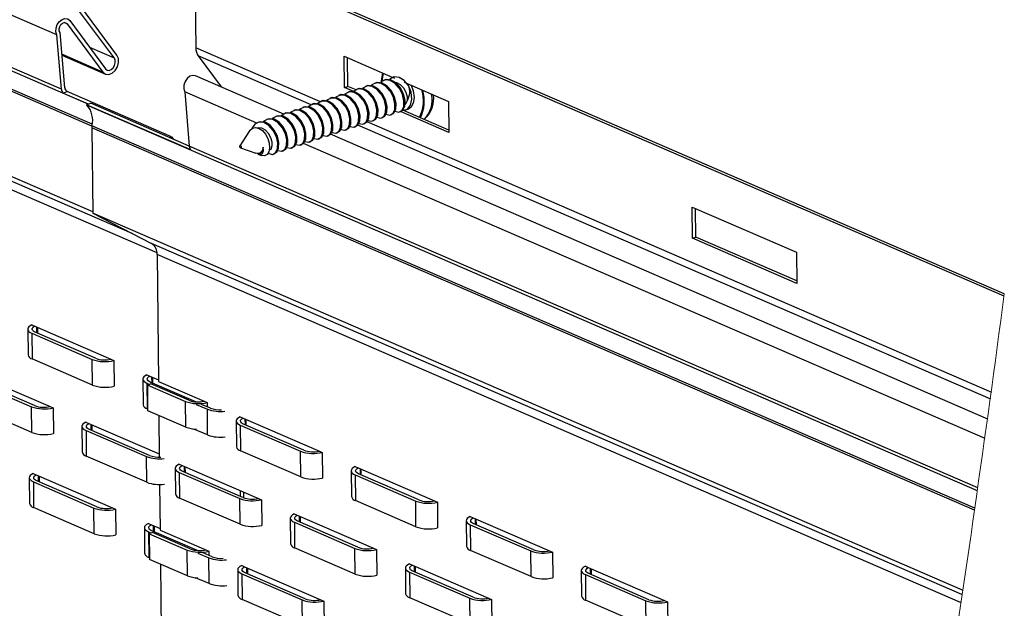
# Paper-space layout 'Sheet3' of a CAD drawing. Header units: inches. Extents: x 0.5 to 19.2, y -4 to 10.7.
# Tile 23 of 27: x 10 to 12.3, y 7.4 to 8.8. Entities that reach past the tile are written whole.
import ezdxf

# ---------------------------------------------------------------- set-up
doc = ezdxf.new("R2010")
doc.units = ezdxf.units.IN
doc.header["$MEASUREMENT"] = 0
doc.layers.add('FORMAT', color=7, linetype='Continuous')
doc.dimstyles.new('SLDDIMSTYLE6', dxfattribs={"dimtxt": 0.18, "dimasz": 0.13, "dimexe": 0, "dimexo": 0.0625, "dimgap": 0, "dimtad": 0, "dimtih": 1, "dimtoh": 1, "dimdec": 0, "dimrnd": 1e-09, "dimzin": 0, "dimdsep": 46, "dimlunit": 5, "dimtxsty": 'Standard', "dimsah": 1, "dimcen": 0.09, "dimadec": 0, "dimazin": 0, "dimtfac": 0.13, "dimtdec": 0, "dimtofl": 0, "dimtmove": 0, "dimatfit": 3, "dimfxl": 1, "dimfrac": 2, "dimtolj": 1, "dimtzin": 0, "dimarcsym": 0})

psp = doc.layouts.new('Sheet3')

# ---------------------------------------------------------------- linework, layer by layer
at = {"color": 8, "linetype": 'Continuous', "lineweight": 25}
for p, q in [((10.1944851, 8.6258566), (8.7012722, 9.272909)), ((10.2032568, 8.5744309), (8.6942282, 9.2283367)), ((10.2039638, 8.5788611), (8.6949106, 9.2327777)), ((10.2973881, 8.3230245), (8.6676075, 9.0292557)), ((10.3558064, 8.2777914), (8.6654361, 9.0102778)), ((10.1454504, 8.814046), (10.1387208, 8.8169621)), ((10.2557423, 8.7332805), (10.1984735, 8.7580968)), ((10.7382078, 8.6314753), (10.4464486, 8.757903)), ((10.2291274, 8.7009532), (10.1329719, 8.7426203)), ((10.7164832, 8.6241026), (10.4522176, 8.7386166)), ((12.3059733, 7.9353306), (10.8255457, 8.5768428)), ((12.3081637, 7.951168), (10.8468557, 8.584395)), ((10.0738244, 8.1042572), (10.0739666, 8.0906139)), ((10.34301, 7.9876113), (10.3431522, 7.9739681)), ((10.5612926, 7.8893233), (10.5614349, 7.8756801)), ((10.2006092, 7.8768737), (10.2007514, 7.8632304)), ((10.4188919, 7.7785858), (10.4190341, 7.7649425)), ((10.8304782, 7.7726774), (10.8306204, 7.7590342)), ((10.0774505, 7.7564114), (10.0775927, 7.7427682)), ((10.6880774, 7.6619398), (10.6882197, 7.6482966)), ((11.0996638, 7.6560316), (11.099806, 7.6423883)), ((10.3466361, 7.6397656), (10.3467783, 7.6261223)), ((10.5649187, 7.5414776), (10.5650609, 7.5278344)), ((10.957263, 7.5452939), (10.9574052, 7.5316507)), ((11.3688493, 7.5393856), (11.3689916, 7.5257424))]:
    psp.add_line(p, q, dxfattribs=at)
at = {"color": 7, "linetype": 'Continuous', "lineweight": 25}
for p, q in [((10.1320406, 8.6607957), (8.7024777, 9.2802666)), ((10.1213211, 8.7878875), (9.4175638, 9.0928458)), ((10.2050642, 8.3742226), (8.6688519, 9.039908)), ((12.3370536, 8.176634), (10.4439565, 8.9969677)), ((10.4439565, 8.9969677), (10.4464486, 8.757903)), ((12.3376997, 8.1821811), (10.4515451, 8.9995065)), ((10.2557423, 8.7332805), (10.1531793, 8.8718983)), ((10.2618656, 8.7407182), (10.1593027, 8.8793359)), ((10.1454504, 8.814046), (10.2291274, 8.7009532)), ((10.1515737, 8.8214836), (10.2352508, 8.7083909)), ((10.1320406, 8.6607957), (10.1213211, 8.7878875)), ((10.1395919, 8.6641327), (10.128689, 8.7933982)), ((10.1331608, 8.7403798), (10.2348676, 8.6963073)), ((10.4522176, 8.7386166), (10.5057896, 8.6662119)), ((10.7935253, 8.7378), (10.9072159, 8.6885345)), ((10.7942847, 8.6649527), (10.7935253, 8.7378)), ((10.8018734, 8.6674916), (10.8011751, 8.7344851)), ((10.6525668, 8.6026092), (10.4455059, 8.6923347)), ((10.9096249, 8.6895862), (10.9076407, 8.6889224)), ((10.9077064, 8.688322), (10.9114226, 8.6867116)), ((10.7942847, 8.6649527), (10.8018734, 8.6674916)), ((10.8156947, 8.6556751), (10.7942847, 8.6649527)), ((10.8212977, 8.6590745), (10.8018734, 8.6674916)), ((10.825957, 8.6615946), (10.823322, 8.660713)), ((10.8470367, 8.6686469), (10.8444017, 8.6677654)), ((10.8681164, 8.6756992), (10.8654814, 8.6748178)), ((10.889196, 8.6827516), (10.8865611, 8.68187)), ((10.9336563, 8.6770772), (11.0377151, 8.6319855)), ((10.1354885, 8.6519361), (10.1456054, 8.6553207)), ((10.1951551, 8.6260809), (10.1354885, 8.6519361)), ((10.3897952, 8.5495062), (10.1456054, 8.6553207)), ((10.5892577, 8.5814173), (10.4203594, 8.6546057)), ((10.4203594, 8.6546057), (10.4310789, 8.5275141)), ((10.762718, 8.6404375), (10.760083, 8.639556)), ((10.7837976, 8.6474898), (10.7811627, 8.6466082)), ((10.8048773, 8.6545422), (10.8022424, 8.6536606)), ((10.190337, 8.6244689), (10.2004539, 8.6278536)), ((10.4345268, 8.5186543), (10.190337, 8.6244689)), ((12.2749077, 7.7206496), (10.1912348, 8.6235654)), ((10.4310436, 8.5279324), (10.2004539, 8.6278536)), ((10.699479, 8.6192805), (10.696844, 8.6183988)), ((10.7205586, 8.6263328), (10.7179237, 8.6254512)), ((10.7416383, 8.6333851), (10.7390033, 8.6325036)), ((11.0377151, 8.6319855), (11.0384745, 8.5591381)), ((10.6362399, 8.5981233), (10.633605, 8.5972418)), ((10.6573196, 8.6051757), (10.6546846, 8.6042942)), ((10.6783993, 8.6122281), (10.6757643, 8.6113465)), ((10.8809579, 8.5935281), (10.8835928, 8.5944097)), ((10.9020375, 8.6005805), (10.9046725, 8.601462)), ((10.9231172, 8.6076329), (10.9257522, 8.6085144)), ((11.0384745, 8.5591381), (10.9250615, 8.6082834)), ((11.0384135, 8.5649918), (10.9304713, 8.6117664)), ((10.93796, 8.6125985), (10.9432299, 8.6143617)), ((12.2682092, 7.6759275), (10.2030146, 8.5708361)), ((10.2030146, 8.5708361), (10.205103, 8.3705062)), ((12.2688774, 7.6803746), (10.2034141, 8.5753996)), ((10.5940806, 8.5840187), (10.5914456, 8.5831371)), ((10.6151603, 8.5910711), (10.6125253, 8.5901895)), ((10.8177189, 8.5723711), (10.8203538, 8.5732526)), ((10.8387985, 8.5794234), (10.8414335, 8.580305)), ((10.8598782, 8.5864757), (10.8625132, 8.5873574)), ((10.3849771, 8.5478944), (10.3897952, 8.5495062)), ((10.5719794, 8.5631372), (10.5494573, 8.5282326)), ((10.7544798, 8.551214), (10.7571148, 8.5520956)), ((12.2994648, 7.8889605), (10.7617457, 8.5552987)), ((10.7755595, 8.5582664), (10.7781944, 8.5591478)), ((10.7966392, 8.5653187), (10.7992741, 8.5662002)), ((12.2760111, 7.7280515), (10.4310789, 8.5275141)), ((10.5508875, 8.5239578), (10.5867776, 8.5107726)), ((10.6701611, 8.5230046), (10.6727961, 8.523886)), ((10.6912408, 8.530057), (10.6938758, 8.5309384)), ((12.2929139, 7.8431737), (10.6984406, 8.5341052)), ((10.7123205, 8.5371092), (10.7149554, 8.5379908)), ((10.7334001, 8.5441616), (10.7360351, 8.5450432)), ((10.593653, 8.5082469), (10.6003914, 8.5057713)), ((10.5948201, 8.5104524), (10.5978572, 8.5114685)), ((10.6280018, 8.5088998), (10.6306367, 8.5097814)), ((10.6490815, 8.5159522), (10.6517164, 8.5168338)), ((11.6074913, 8.3850849), (11.851681, 8.2792704)), ((11.6082506, 8.3122376), (11.6074913, 8.3850849)), ((12.2398772, 7.4887796), (10.205103, 8.3705062)), ((10.205103, 8.3705062), (10.3429623, 8.2995763)), ((11.6158393, 8.3147765), (11.6151409, 8.38177)), ((12.2382865, 7.4782774), (10.3429623, 8.2995763)), ((11.6082506, 8.3122376), (11.6158393, 8.3147765)), ((11.8524404, 8.2064231), (11.6082506, 8.3122376)), ((11.8523794, 8.2122768), (11.6158393, 8.3147765)), ((12.2354582, 7.4595843), (10.3560135, 8.2740021)), ((10.3560135, 8.2740021), (10.3591102, 7.9769348)), ((11.851681, 8.2792704), (11.8524404, 8.2064231)), ((10.0625542, 8.1091408), (10.0694975, 8.1061321)), ((10.0531679, 8.0992936), (10.0537944, 8.0391945)), ((10.0626971, 8.0896702), (10.2041354, 8.0283808)), ((10.0626971, 8.0896702), (10.0633236, 8.0295711)), ((10.0694975, 8.1061321), (10.2478864, 8.028831)), ((10.2114034, 8.0310586), (10.0706065, 8.0920699)), ((10.0768579, 8.089361), (10.0767156, 8.1030043)), ((10.2047619, 7.9682817), (10.0633236, 8.0295711)), ((10.2047619, 7.9682817), (10.2041354, 8.0283808)), ((10.2478864, 8.028831), (10.2548296, 8.0258223)), ((10.2548296, 8.0258223), (10.2554561, 7.9657233)), ((9.9270967, 7.9953946), (10.1054856, 7.9180934)), ((9.9202963, 7.9789325), (10.0617346, 7.9176431)), ((10.0690026, 7.9203211), (9.9282057, 7.9813324)), ((10.3223535, 7.9826476), (10.3229799, 7.9225486)), ((10.3317398, 7.9924949), (10.338683, 7.9894862)), ((10.3318827, 7.9730241), (10.3386526, 7.9700905)), ((10.3318827, 7.9730241), (10.3325092, 7.9129252)), ((10.3414232, 7.9710175), (10.3338345, 7.9684787)), ((10.338683, 7.9894862), (10.3590715, 7.9806513)), ((10.4464159, 7.9292209), (10.3397921, 7.975424)), ((10.429686, 7.9327708), (10.3414232, 7.9710175)), ((10.3460435, 7.9727151), (10.3459012, 7.9863583)), ((10.3591102, 7.9769348), (10.466169, 7.9305432)), ((10.3338345, 7.9684787), (10.422418, 7.9300928)), ((10.334461, 7.9083796), (10.3338345, 7.9684787)), ((10.4230445, 7.8699939), (10.422418, 7.9300928)), ((10.466169, 7.9305432), (10.4731123, 7.9275344)), ((10.4731123, 7.9275344), (10.4732157, 7.9176076)), ((10.0623611, 7.8575442), (9.9209228, 7.9188335)), ((10.0623611, 7.8575442), (10.0617346, 7.9176431)), ((10.1054856, 7.9180934), (10.1124289, 7.9150847)), ((10.1124289, 7.9150847), (10.1130554, 7.8549858)), ((10.3344223, 7.9120961), (10.3325092, 7.9129252)), ((10.4230445, 7.8699939), (10.334461, 7.9083796)), ((10.4471407, 7.9230796), (10.473321, 7.9117349)), ((10.4805889, 7.9144127), (10.4599966, 7.9233359)), ((10.4739475, 7.8516358), (10.473321, 7.9117349)), ((10.189339, 7.8817573), (10.1962822, 7.8787486)), ((10.1962822, 7.8787486), (10.3608772, 7.8074249)), ((10.3599399, 7.8973388), (10.3609549, 7.7999709)), ((10.5406361, 7.8843597), (10.5412626, 7.8242607)), ((10.5500224, 7.8942071), (10.5569657, 7.8911983)), ((10.5569657, 7.8911983), (10.7353546, 7.8138972)), ((10.5643261, 7.8744273), (10.5641839, 7.8880705)), ((10.1799527, 7.8719101), (10.1805792, 7.811811)), ((10.1894819, 7.8622866), (10.3309202, 7.8009973)), ((10.1894819, 7.8622866), (10.1901084, 7.8021876)), ((10.3381882, 7.8036751), (10.1973913, 7.8646865)), ((10.2036427, 7.8619776), (10.2035004, 7.8756208)), ((10.4739475, 7.8516358), (10.4418531, 7.8655433)), ((10.5501653, 7.8747363), (10.6916036, 7.8134469)), ((10.5501653, 7.8747363), (10.5507918, 7.8146373)), ((10.6988715, 7.8161247), (10.5580747, 7.8771362)), ((10.6922301, 7.753348), (10.5507918, 7.8146373)), ((10.6922301, 7.753348), (10.6916036, 7.8134469)), ((10.7353546, 7.8138972), (10.7422978, 7.8108885)), ((10.7422978, 7.8108885), (10.7429243, 7.7507896)), ((10.3315467, 7.7408984), (10.1901084, 7.8021876)), ((10.3315467, 7.7408984), (10.3309202, 7.8009973)), ((10.3982353, 7.7736221), (10.3988618, 7.7135232)), ((10.4076216, 7.7834695), (10.4145649, 7.7804608)), ((10.4077645, 7.7639987), (10.5492028, 7.7027094)), ((10.4077645, 7.7639987), (10.408391, 7.7038998)), ((10.4145649, 7.7804608), (10.5929538, 7.7031597)), ((10.5564708, 7.7053872), (10.4156739, 7.7663986)), ((10.4219253, 7.7636897), (10.4217831, 7.7773329)), ((10.8098216, 7.7677138), (10.8104482, 7.7076148)), ((10.819208, 7.7775611), (10.8261512, 7.7745524)), ((10.8261512, 7.7745524), (11.0045402, 7.6972513)), ((10.8335117, 7.7577814), (10.8333694, 7.7714246)), ((10.056794, 7.7514478), (10.0574205, 7.6913488)), ((10.0661803, 7.7612952), (10.0731235, 7.7582865)), ((10.0663232, 7.7418244), (10.2077615, 7.6805352)), ((10.0663232, 7.7418244), (10.0669497, 7.6817255)), ((10.0731235, 7.7582865), (10.2515125, 7.6809854)), ((10.2150294, 7.683213), (10.0742326, 7.7442243)), ((10.080484, 7.7415154), (10.0803417, 7.7551586)), ((10.8193508, 7.7580904), (10.9607892, 7.696801)), ((10.8193508, 7.7580904), (10.8199774, 7.6979914)), ((10.9680571, 7.6994788), (10.8272603, 7.7604903)), ((10.3616225, 7.7359349), (10.3627363, 7.6290891)), ((10.550296, 7.7216445), (10.5504382, 7.7080013)), ((10.5579457, 7.7183297), (10.5580873, 7.7047424)), ((10.5498293, 7.6426104), (10.408391, 7.7038998)), ((10.5498293, 7.6426104), (10.5492028, 7.7027094)), ((10.5929538, 7.7031597), (10.5998971, 7.700151)), ((10.5998971, 7.700151), (10.6005236, 7.640052)), ((10.9614157, 7.6367021), (10.8199774, 7.6979914)), ((10.9614157, 7.6367021), (10.9607892, 7.696801)), ((11.0045402, 7.6972513), (11.0114834, 7.6942426)), ((11.0114834, 7.6942426), (11.0121099, 7.6341436)), ((10.208388, 7.6204361), (10.0669497, 7.6817255)), ((10.208388, 7.6204361), (10.2077615, 7.6805352)), ((10.2515125, 7.6809854), (10.2584557, 7.6779767)), ((10.2584557, 7.6779767), (10.2590822, 7.6178777)), ((10.6674209, 7.6569762), (10.6680474, 7.5968772)), ((10.6768072, 7.6668236), (10.6837505, 7.6638149)), ((10.6769501, 7.6473528), (10.8183884, 7.5860635)), ((10.6769501, 7.6473528), (10.6775766, 7.5872538)), ((10.6837505, 7.6638149), (10.8621394, 7.5865137)), ((10.8256564, 7.5887413), (10.6848595, 7.6497527)), ((10.6911109, 7.6470438), (10.6909686, 7.660687)), ((11.0790072, 7.6510678), (11.0796337, 7.5909689)), ((11.0883936, 7.6609152), (11.0953368, 7.6579065)), ((11.0953368, 7.6579065), (11.2737257, 7.5806054)), ((11.1026972, 7.6411354), (11.102555, 7.6547787)), ((10.3259795, 7.6348019), (10.326606, 7.574703)), ((10.3353659, 7.6446492), (10.3423091, 7.6416406)), ((10.3355087, 7.6251785), (10.3422787, 7.6222449)), ((10.3355087, 7.6251785), (10.3361352, 7.5650795)), ((10.3423091, 7.6416406), (10.3626975, 7.6328057)), ((10.450042, 7.5813752), (10.3434181, 7.6275784)), ((10.3496695, 7.6248695), (10.3495273, 7.6385127)), ((10.3627363, 7.6290891), (10.4697951, 7.5826975)), ((11.0885364, 7.6414445), (11.2299748, 7.5801552)), ((11.0885364, 7.6414445), (11.0891629, 7.5813455)), ((11.2372427, 7.582833), (11.0964458, 7.6438444)), ((10.3450493, 7.6231719), (10.3374606, 7.620633)), ((10.3374606, 7.620633), (10.4260441, 7.5822472)), ((10.3374606, 7.620633), (10.3380871, 7.560534)), ((10.4333121, 7.584925), (10.3450493, 7.6231719)), ((10.4266706, 7.5221482), (10.4260441, 7.5822472)), ((10.4697951, 7.5826975), (10.4767383, 7.5796888)), ((10.4767383, 7.5796888), (10.4768418, 7.569762)), ((10.8190149, 7.5259645), (10.6775766, 7.5872538)), ((10.8190149, 7.5259645), (10.8183884, 7.5860635)), ((10.8621394, 7.5865137), (10.8690826, 7.5835051)), ((10.8690826, 7.5835051), (10.8697091, 7.5234061)), ((11.2306013, 7.5200562), (11.0891629, 7.5813455)), ((11.2306013, 7.5200562), (11.2299748, 7.5801552)), ((11.2737257, 7.5806054), (11.280669, 7.5775967)), ((10.3380484, 7.5642505), (10.3361352, 7.5650795)), ((10.4266706, 7.5221482), (10.3380871, 7.560534)), ((10.4507668, 7.5752339), (10.4769471, 7.5638892)), ((10.484215, 7.566567), (10.4636227, 7.5754903)), ((10.4775736, 7.5037902), (10.4769471, 7.5638892)), ((11.280669, 7.5775967), (11.2812955, 7.5174978)), ((10.363566, 7.5494932), (10.3685836, 7.0681653)), ((10.5442622, 7.536514), (10.5448887, 7.4764151)), ((10.5536485, 7.5463614), (10.5605917, 7.5433527)), ((10.5605917, 7.5433527), (10.7389807, 7.4660516)), ((10.5679522, 7.5265816), (10.5678099, 7.5402248)), ((10.9366064, 7.5403303), (10.937233, 7.4802314)), ((10.9459928, 7.5501776), (10.952936, 7.547169)), ((10.952936, 7.547169), (11.131325, 7.4698679)), ((11.0948419, 7.4720954), (10.9540451, 7.5331068)), ((10.9602965, 7.5303979), (10.9601542, 7.5440411)), ((11.3481928, 7.534422), (11.3488193, 7.474323)), ((11.3575792, 7.5442693), (11.3645224, 7.5412606)), ((11.3645224, 7.5412606), (11.5429113, 7.4639595)), ((11.3718828, 7.5244895), (11.3717405, 7.5381328)), ((10.4775736, 7.5037902), (10.4454792, 7.5176976)), ((10.5537914, 7.5268906), (10.6952297, 7.4656013)), ((10.5537914, 7.5268906), (10.5544179, 7.4667916)), ((10.7024976, 7.4682791), (10.5617008, 7.5292905)), ((10.9461357, 7.5307069), (11.0875739, 7.4694176)), ((10.9461357, 7.5307069), (10.9467621, 7.4706079)), ((11.357722, 7.5247986), (11.4991603, 7.4635093)), ((11.357722, 7.5247986), (11.3583485, 7.4646996)), ((11.5064283, 7.4661871), (11.3656314, 7.5271985)), ((10.6958562, 7.4055023), (10.5544179, 7.4667916)), ((10.6958562, 7.4055023), (10.6952297, 7.4656013)), ((10.7389807, 7.4660516), (10.7459239, 7.4630429)), ((10.7459239, 7.4630429), (10.7465504, 7.4029438)), ((11.0882005, 7.4093186), (10.9467621, 7.4706079)), ((11.0882005, 7.4093186), (11.0875739, 7.4694176)), ((11.131325, 7.4698679), (11.1382682, 7.4668592)), ((11.1382682, 7.4668592), (11.1388947, 7.4067602)), ((11.4997868, 7.4034102), (11.3583485, 7.4646996)), ((11.4997868, 7.4034102), (11.4991603, 7.4635093)), ((11.5429113, 7.4639595), (11.5498546, 7.4609509)), ((11.5498546, 7.4609509), (11.5504811, 7.4008518))]:
    psp.add_line(p, q, dxfattribs=at)
at = {"color": 7, "linetype": 'Continuous', "lineweight": 25, "flags": 128}
for points in [[(10.1213211, 8.7878875), (10.1191382, 8.7950506), (10.1194826, 8.8034504), (10.1223058, 8.8118994), (10.1272084, 8.8192027), (10.1334973, 8.8243278), (10.1402832, 8.8265499), (10.1466067, 8.8255549), (10.1515737, 8.8214836)], [(10.128689, 8.7933982), (10.1268939, 8.7973394), (10.1266569, 8.8022751), (10.1280147, 8.8074452), (10.130758, 8.8120535), (10.1344645, 8.8153904), (10.1385634, 8.8169423), (10.1424235, 8.8164697), (10.1454504, 8.814046)], [(10.2291274, 8.7009532), (10.2349601, 8.6962677), (10.2423969, 8.6953223), (10.2503055, 8.6982612), (10.257482, 8.7046368), (10.2628339, 8.7134785), (10.2655462, 8.7234404), (10.2652062, 8.7330056), (10.2618656, 8.7407182)], [(10.2352508, 8.7083909), (10.2389016, 8.705458), (10.2435564, 8.7048664), (10.2485066, 8.7067058), (10.2529985, 8.7106964), (10.2563483, 8.7162307), (10.258046, 8.722466), (10.2578332, 8.7284532), (10.2557423, 8.7332805)], [(10.4455059, 8.6923347), (10.4393215, 8.6932682), (10.4325356, 8.6910461), (10.4262467, 8.6859211), (10.4213441, 8.6786177), (10.4185209, 8.6701688), (10.4181765, 8.661769), (10.4203594, 8.6546057)], [(10.8830203, 8.6990191), (10.8803129, 8.6801686), (10.880444, 8.6781986)], [(10.9437246, 8.6698015), (10.9434166, 8.6702654), (10.9336235, 8.6815702), (10.9219215, 8.6885304), (10.9102809, 8.6896007), (10.9006555, 8.6848197), (10.8992342, 8.6827497)], [(10.8486311, 8.5882486), (10.8489335, 8.5879839), (10.8578596, 8.5860054), (10.8650225, 8.5899626), (10.8694015, 8.5994673), (10.8699662, 8.6125834), (10.8666212, 8.62717), (10.8594059, 8.641592), (10.8590979, 8.6420561), (10.8493048, 8.6533607), (10.8376028, 8.660321), (10.8259622, 8.6613913), (10.8163368, 8.6566102), (10.8149155, 8.6545402)], [(10.8623023, 8.5878856), (10.8676574, 8.5908442), (10.8720365, 8.6003488), (10.8726011, 8.6134649), (10.8691598, 8.6283169), (10.8617328, 8.6429375), (10.8519398, 8.6542423), (10.8402377, 8.6612024), (10.8285971, 8.6622729), (10.8261679, 8.6610662)], [(10.8697108, 8.595301), (10.8700131, 8.5950363), (10.8789392, 8.5930578), (10.8861021, 8.5970149), (10.8904812, 8.6065197), (10.8910459, 8.6196357), (10.8877009, 8.6342222), (10.8804856, 8.6486444), (10.8801775, 8.6491083), (10.8703845, 8.6604131), (10.8586825, 8.6673732), (10.8470418, 8.6684437), (10.8374164, 8.6636626), (10.8359952, 8.6615926)], [(10.883382, 8.594938), (10.8887371, 8.5978966), (10.8931162, 8.6074012), (10.8936808, 8.6205173), (10.8902395, 8.6353693), (10.8828125, 8.6499899), (10.8730194, 8.6612947), (10.8613174, 8.6682548), (10.8496768, 8.6693253), (10.8472475, 8.6681186)], [(10.8907905, 8.6023534), (10.8910928, 8.6020887), (10.9000189, 8.60011), (10.9071818, 8.6040673), (10.9115609, 8.613572), (10.9121256, 8.6266881), (10.9087805, 8.6412746), (10.9015652, 8.6556968), (10.9012572, 8.6561607), (10.8914641, 8.6674655), (10.8797621, 8.6744256), (10.8681215, 8.6754961), (10.8584961, 8.670715), (10.8570749, 8.6686449)], [(10.9044617, 8.6019904), (10.9098168, 8.6049488), (10.9141958, 8.6144536), (10.9147605, 8.6275697), (10.9113192, 8.6424217), (10.9038922, 8.6570423), (10.8940991, 8.6683471), (10.8823971, 8.6753072), (10.8707565, 8.6763776), (10.8683272, 8.675171)], [(10.9118701, 8.6094056), (10.9121725, 8.6091411), (10.9210986, 8.6071624), (10.9282615, 8.6111197), (10.9326405, 8.6206243), (10.9332052, 8.6337404), (10.9298602, 8.648327), (10.9226449, 8.6627492), (10.9223369, 8.6632131), (10.9125438, 8.6745179), (10.9008418, 8.681478), (10.8892012, 8.6825485), (10.8795758, 8.6777674), (10.8781546, 8.6756973)], [(10.9255413, 8.6090426), (10.9308964, 8.6120012), (10.9352755, 8.6215059), (10.9358402, 8.634622), (10.9323989, 8.6494739), (10.9249718, 8.6640947), (10.9151788, 8.6753993), (10.9034768, 8.6823596), (10.8918361, 8.6834299), (10.8894069, 8.6822233)], [(10.941366, 8.6345321), (10.9412132, 8.6424199), (10.9384021, 8.6527988), (10.9327411, 8.6630038), (10.9254539, 8.6708794), (10.9167796, 8.6756695), (10.9144402, 8.6758387)], [(10.9313465, 8.611918), (10.93158, 8.611895), (10.9415969, 8.6143969), (10.9486904, 8.6234116), (10.9516149, 8.6373557), (10.9498567, 8.6537806), (10.9437246, 8.6698015)], [(10.9497618, 8.6700981), (10.9547363, 8.6570707), (10.9569199, 8.6416744), (10.9550389, 8.6280393), (10.9493798, 8.6182412), (10.9432299, 8.6143617)], [(10.7853921, 8.5670916), (10.7856944, 8.5668269), (10.7946205, 8.5648482), (10.8017834, 8.5688056), (10.8061625, 8.5783102), (10.8067272, 8.5914263), (10.8033822, 8.6060128), (10.7961668, 8.620435), (10.7958588, 8.6208989), (10.7860658, 8.6322037), (10.7743638, 8.6391638), (10.7627232, 8.6402343), (10.7530978, 8.6354532), (10.7516765, 8.6333832)], [(10.7990633, 8.5667285), (10.8044184, 8.569687), (10.8087974, 8.5791918), (10.8093621, 8.5923079), (10.8059208, 8.6071599), (10.7984938, 8.6217805), (10.7887007, 8.6330853), (10.7769987, 8.6400454), (10.7653581, 8.6411158), (10.7629288, 8.6399092)], [(10.8064718, 8.5741439), (10.8067741, 8.5738793), (10.8157002, 8.5719006), (10.8228631, 8.5758579), (10.8272422, 8.5853626), (10.8278068, 8.5984787), (10.8244619, 8.6130652), (10.8172465, 8.6274874), (10.8169385, 8.6279513), (10.8071455, 8.6392561), (10.7954434, 8.6462162), (10.7838028, 8.6472867), (10.7741774, 8.6425056), (10.7727562, 8.6404356)], [(10.8201429, 8.5737809), (10.8254981, 8.5767394), (10.8298771, 8.5862442), (10.8304418, 8.5993603), (10.8270005, 8.6142121), (10.8195735, 8.6288329), (10.8097804, 8.6401375), (10.7980784, 8.6470978), (10.7864378, 8.6481682), (10.7840085, 8.6469616)], [(10.8275515, 8.5811963), (10.8278538, 8.5809317), (10.8367799, 8.578953), (10.8439428, 8.5829102), (10.8483219, 8.5924149), (10.8488865, 8.605531), (10.8455415, 8.6201176), (10.8383262, 8.6345396), (10.8380182, 8.6350037), (10.8282251, 8.6463085), (10.8165231, 8.6532686), (10.8048825, 8.654339), (10.7952571, 8.649558), (10.7938359, 8.6474879)], [(10.8412226, 8.5808333), (10.8465777, 8.5837918), (10.8509568, 8.5932966), (10.8515215, 8.6064125), (10.8480802, 8.6212645), (10.8406532, 8.6358851), (10.8308601, 8.6471899), (10.8191581, 8.65415), (10.8075175, 8.6552206), (10.8050882, 8.6540139)], [(10.7221531, 8.5459345), (10.7224554, 8.5456697), (10.7313815, 8.5436912), (10.7385444, 8.5476484), (10.7429235, 8.5571532), (10.7434882, 8.5702693), (10.7401431, 8.5848558), (10.7329278, 8.5992778), (10.7326198, 8.5997419), (10.7228267, 8.6110467), (10.7111247, 8.6180068), (10.6994841, 8.6190772), (10.6898588, 8.6142962), (10.6884375, 8.6122262)], [(10.7358243, 8.5455715), (10.7411794, 8.54853), (10.7455584, 8.5580346), (10.7461231, 8.5711507), (10.7426818, 8.5860028), (10.7352548, 8.6006233), (10.7254617, 8.6119281), (10.7137597, 8.6188883), (10.7021191, 8.6199588), (10.6996898, 8.6187522)], [(10.7432327, 8.5529869), (10.7435351, 8.5527221), (10.7524612, 8.5507436), (10.7596241, 8.5547008), (10.7640031, 8.5642056), (10.7645678, 8.5773217), (10.7612228, 8.5919082), (10.7540075, 8.6063302), (10.7536995, 8.6067943), (10.7439064, 8.6180989), (10.7322044, 8.6250592), (10.7205638, 8.6261296), (10.7109384, 8.6213484), (10.7095172, 8.6192784)], [(10.7569039, 8.5526239), (10.762259, 8.5555824), (10.7666381, 8.565087), (10.7672028, 8.5782031), (10.7637615, 8.5930551), (10.7563345, 8.6076757), (10.7465414, 8.6189805), (10.7348394, 8.6259407), (10.7231987, 8.6270112), (10.7207695, 8.6258044)], [(10.7643124, 8.5600392), (10.7646147, 8.5597745), (10.7735408, 8.5577959), (10.7807038, 8.5617532), (10.7850828, 8.5712579), (10.7856475, 8.5843739), (10.7823025, 8.5989605), (10.7750872, 8.6133826), (10.7747792, 8.6138465), (10.7649861, 8.6251513), (10.7532841, 8.6321114), (10.7416435, 8.6331819), (10.7320181, 8.6284008), (10.7305969, 8.6263308)], [(10.7779836, 8.5596762), (10.7833387, 8.5626348), (10.7877178, 8.5721394), (10.7882825, 8.5852555), (10.7848412, 8.6001075), (10.7774141, 8.6147281), (10.767621, 8.6260329), (10.755919, 8.632993), (10.7442784, 8.6340634), (10.7418492, 8.6328568)], [(10.6515056, 8.5173621), (10.6568607, 8.5203206), (10.6612397, 8.5298252), (10.6618044, 8.5429413), (10.6583631, 8.5577934), (10.6509361, 8.572414), (10.641143, 8.5837187), (10.629441, 8.5906789), (10.6178004, 8.5917494), (10.6153711, 8.5905426)], [(10.6589141, 8.5247775), (10.6592164, 8.5245127), (10.6681425, 8.5225341), (10.6753054, 8.5264914), (10.6796845, 8.535996), (10.6802491, 8.5491121), (10.6769041, 8.5636987), (10.6696888, 8.5781208), (10.6693808, 8.5785847), (10.6595877, 8.5898895), (10.6478857, 8.5968497), (10.6362451, 8.5979202), (10.6266197, 8.593139), (10.6251985, 8.591069)], [(10.6725852, 8.5244145), (10.6779404, 8.5273728), (10.6823194, 8.5368776), (10.6828841, 8.5499937), (10.6794428, 8.5648457), (10.6720158, 8.5794663), (10.6622227, 8.5907711), (10.6505207, 8.5977313), (10.6388801, 8.5988016), (10.6364508, 8.597595)], [(10.6799937, 8.5318297), (10.6802961, 8.5315651), (10.6892222, 8.5295865), (10.6963851, 8.5335438), (10.7007641, 8.5430484), (10.7013288, 8.5561645), (10.6979838, 8.5707511), (10.6907685, 8.5851732), (10.6904605, 8.5856371), (10.6806674, 8.5969419), (10.6689654, 8.603902), (10.6573248, 8.6049725), (10.6476994, 8.6001914), (10.6462782, 8.5981214)], [(10.6936649, 8.5314667), (10.69902, 8.5344252), (10.7033991, 8.54393), (10.7039637, 8.5570461), (10.7005224, 8.5718981), (10.6930954, 8.5865187), (10.6833024, 8.5978235), (10.6716004, 8.6047836), (10.6599597, 8.605854), (10.6575305, 8.6046474)], [(10.7010734, 8.5388821), (10.7013757, 8.5386175), (10.7103018, 8.5366388), (10.7174647, 8.5405962), (10.7218438, 8.5501008), (10.7224085, 8.5632169), (10.7190635, 8.5778034), (10.7118482, 8.5922256), (10.7115401, 8.5926895), (10.7017471, 8.6039943), (10.6900451, 8.6109544), (10.6784044, 8.6120248), (10.6687791, 8.6072438), (10.6673578, 8.6051738)], [(10.7147446, 8.5385191), (10.7200997, 8.5414776), (10.7244788, 8.5509824), (10.7250434, 8.5640985), (10.7216021, 8.5789504), (10.7141751, 8.5935711), (10.704382, 8.6048757), (10.69268, 8.6118359), (10.6810394, 8.6129064), (10.6786101, 8.6116998)], [(10.5722394, 8.5629863), (10.5733174, 8.5650084), (10.5790984, 8.5696899), (10.5860999, 8.5711695), (10.5942209, 8.5692306), (10.6021332, 8.5638763), (10.6090465, 8.555822), (10.6146971, 8.5455147), (10.6181002, 8.5343358), (10.6189078, 8.5236801), (10.6172289, 8.5144008), (10.6130904, 8.5078448), (10.6070307, 8.5049437), (10.6004317, 8.5059171)], [(10.6155444, 8.5117323), (10.617057, 8.510408), (10.6259831, 8.5084295), (10.633146, 8.5123866), (10.6375251, 8.5218914), (10.6380898, 8.5350075), (10.6347448, 8.5495941), (10.6275295, 8.5640161), (10.6272214, 8.5644801), (10.6174284, 8.5757849), (10.6057264, 8.582745), (10.5940858, 8.5838154), (10.5844604, 8.5790344), (10.5772946, 8.5685973), (10.5771471, 8.5681098)], [(10.6187878, 8.5188946), (10.6223061, 8.520897), (10.6251709, 8.5287468), (10.6250181, 8.5366346), (10.622207, 8.5470135), (10.616546, 8.5572184), (10.6092588, 8.5650939), (10.6005845, 8.5698841), (10.5919537, 8.5705083), (10.5901444, 8.5696244)], [(10.6304259, 8.5103097), (10.635781, 8.5132682), (10.6401601, 8.5227728), (10.6407247, 8.5358889), (10.6372834, 8.550741), (10.6298564, 8.5653616), (10.6200633, 8.5766664), (10.6083613, 8.5836265), (10.5967207, 8.584697), (10.5942914, 8.5834904)], [(10.6378344, 8.5177251), (10.6381367, 8.5174603), (10.6470628, 8.5154818), (10.6542257, 8.519439), (10.6586048, 8.5289438), (10.6591695, 8.5420599), (10.6558245, 8.5566463), (10.6486091, 8.5710684), (10.6483011, 8.5715325), (10.638508, 8.5828371), (10.626806, 8.5897973), (10.6151654, 8.5908678), (10.60554, 8.5860866), (10.6041188, 8.5840166)], [(10.3897952, 8.5495062), (10.3933111, 8.5446444), (10.3936135, 8.5441519)], [(10.5514329, 8.5238942), (10.5508117, 8.5239881), (10.5501869, 8.5244341), (10.5496536, 8.5251644), (10.5492928, 8.5260675), (10.5491597, 8.5270063), (10.5492744, 8.5278378), (10.5496195, 8.5284353), (10.5501424, 8.5287078), (10.5507635, 8.5286139), (10.5513883, 8.5281679), (10.5519217, 8.5274377), (10.5522824, 8.5265344), (10.5524156, 8.5255956), (10.5523009, 8.5247641), (10.5519558, 8.5241667), (10.5514329, 8.5238942)], [(10.6042559, 8.5251629), (10.6025635, 8.5184622), (10.5994093, 8.5134429), (10.5950656, 8.5105379), (10.589907, 8.5099982), (10.5867776, 8.5107726)], [(10.5906712, 8.5102412), (10.5921753, 8.5089335), (10.5977304, 8.5076859), (10.6023075, 8.5103339), (10.6045872, 8.5163438), (10.6042559, 8.5251629)], [(10.5977081, 8.5118422), (10.6012265, 8.5138446), (10.6040912, 8.5216944), (10.6042559, 8.5251629)], [(10.0625542, 8.1091408), (10.0585305, 8.1069446), (10.0555694, 8.1045234), (10.0537631, 8.1019522), (10.0531677, 8.099311), (10.0538018, 8.0966822), (10.0556456, 8.0941475), (10.0586417, 8.0917857), (10.0626971, 8.0896702)], [(10.0706065, 8.0920699), (10.0676793, 8.093586), (10.065481, 8.0952739), (10.0640747, 8.0970854), (10.063501, 8.0989683), (10.0637764, 8.1008683), (10.0648929, 8.102731), (10.0668183, 8.1045025), (10.0694975, 8.1061321)], [(10.3317398, 7.9924949), (10.3277161, 7.9902988), (10.324755, 7.9878775), (10.3229487, 7.9853063), (10.3223533, 7.9826652), (10.3229874, 7.9800363), (10.3248311, 7.9775017), (10.3278273, 7.9751398), (10.3318827, 7.9730241)], [(10.3397921, 7.975424), (10.3368649, 7.9769399), (10.3346665, 7.9786281), (10.3332603, 7.9804395), (10.3326866, 7.9823224), (10.3329619, 7.9842224), (10.3340784, 7.9860851), (10.3360039, 7.9878567), (10.338683, 7.9894862)], [(10.189339, 7.8817573), (10.1853153, 7.8795611), (10.1823542, 7.8771399), (10.1805479, 7.8745687), (10.1799525, 7.8719277), (10.1805866, 7.8692988), (10.1824304, 7.866764), (10.1854265, 7.8644021), (10.1894819, 7.8622866)], [(10.1973913, 7.8646865), (10.1944641, 7.8662025), (10.1922658, 7.8678904), (10.1908595, 7.8697019), (10.1902858, 7.8715848), (10.1905612, 7.8734848), (10.1916776, 7.8753475), (10.1936031, 7.877119), (10.1962822, 7.8787486)], [(10.5500224, 7.8942071), (10.5459987, 7.8920109), (10.5430376, 7.8895895), (10.5412313, 7.8870183), (10.5406359, 7.8843773), (10.54127, 7.8817485), (10.5431138, 7.8792137), (10.5461099, 7.8768518), (10.5501653, 7.8747363)], [(10.5580747, 7.8771362), (10.5551475, 7.8786521), (10.5529492, 7.8803401), (10.5515429, 7.8821515), (10.5509692, 7.8840344), (10.5512446, 7.8859345), (10.5523611, 7.8877971), (10.5542866, 7.8895687), (10.5569657, 7.8911983)], [(10.4076216, 7.7834695), (10.4035979, 7.7812733), (10.4006369, 7.778852), (10.3988305, 7.7762808), (10.3982351, 7.7736397), (10.3988692, 7.7710109), (10.400713, 7.7684761), (10.4037092, 7.7661142), (10.4077645, 7.7639987)], [(10.4156739, 7.7663986), (10.4127467, 7.7679145), (10.4105484, 7.7696025), (10.4091421, 7.7714141), (10.4085684, 7.7732968), (10.4088438, 7.775197), (10.4099603, 7.7770596), (10.4118858, 7.7788312), (10.4145649, 7.7804608)], [(10.819208, 7.7775611), (10.8151843, 7.7753649), (10.8122232, 7.7729436), (10.8104169, 7.7703724), (10.8098215, 7.7677313), (10.8104556, 7.7651026), (10.8122993, 7.7625678), (10.8152955, 7.7602059), (10.8193508, 7.7580904)], [(10.8272603, 7.7604903), (10.8243331, 7.7620062), (10.8221348, 7.7636942), (10.8207285, 7.7655057), (10.8201548, 7.7673885), (10.8204301, 7.7692886), (10.8215466, 7.7711512), (10.8234721, 7.7729228), (10.8261512, 7.7745524)], [(10.0661803, 7.7612952), (10.0621566, 7.759099), (10.0591955, 7.7566776), (10.0573892, 7.7541064), (10.0567938, 7.7514654), (10.0574279, 7.7488366), (10.0592716, 7.7463018), (10.0622678, 7.7439399), (10.0663232, 7.7418244)], [(10.0742326, 7.7442243), (10.0713054, 7.7457402), (10.0691071, 7.7474282), (10.0677008, 7.7492396), (10.0671271, 7.7511225), (10.0674025, 7.7530227), (10.0685189, 7.7548852), (10.0704444, 7.7566569), (10.0731235, 7.7582865)], [(10.6768072, 7.6668236), (10.6727835, 7.6646274), (10.6698225, 7.662206), (10.6680161, 7.6596348), (10.6674207, 7.6569938), (10.6680548, 7.654365), (10.6698986, 7.6518302), (10.6728947, 7.6494683), (10.6769501, 7.6473528)], [(10.6848595, 7.6497527), (10.6819323, 7.6512686), (10.679734, 7.6529566), (10.6783277, 7.654768), (10.677754, 7.6566509), (10.6780294, 7.6585511), (10.6791459, 7.6604136), (10.6810714, 7.6621853), (10.6837505, 7.6638149)], [(11.0883936, 7.6609152), (11.0843699, 7.658719), (11.0814088, 7.6562977), (11.0796025, 7.6537266), (11.0790071, 7.6510854), (11.0796411, 7.6484566), (11.0814849, 7.6459219), (11.0844811, 7.64356), (11.0885364, 7.6414445)], [(11.0964458, 7.6438444), (11.0935186, 7.6453603), (11.0913203, 7.6470483), (11.0899141, 7.6488598), (11.0893404, 7.6507427), (11.0896157, 7.6526427), (11.0907322, 7.6545054), (11.0926577, 7.6562769), (11.0953368, 7.6579065)], [(10.3353659, 7.6446492), (10.3313422, 7.6424531), (10.3283811, 7.6400318), (10.3265748, 7.6374606), (10.3259794, 7.6348195), (10.3266134, 7.6321907), (10.3284572, 7.6296559), (10.3314534, 7.627294), (10.3355087, 7.6251785)], [(10.3434181, 7.6275784), (10.340491, 7.6290943), (10.3382926, 7.6307823), (10.3368864, 7.6325938), (10.3363127, 7.6344766), (10.336588, 7.6363768), (10.3377045, 7.6382394), (10.33963, 7.640011), (10.3423091, 7.6416406)], [(10.5536485, 7.5463614), (10.5496248, 7.5441652), (10.5466637, 7.5417439), (10.5448574, 7.5391726), (10.544262, 7.5365316), (10.5448961, 7.5339028), (10.5467398, 7.531368), (10.549736, 7.5290061), (10.5537914, 7.5268906)], [(10.5617008, 7.5292905), (10.5587736, 7.5308064), (10.5565753, 7.5324944), (10.555169, 7.5343059), (10.5545953, 7.5361887), (10.5548707, 7.5380889), (10.5559871, 7.5399514), (10.5579126, 7.5417231), (10.5605917, 7.5433527)], [(10.9459928, 7.5501776), (10.9419691, 7.5479815), (10.939008, 7.5455602), (10.9372017, 7.5429889), (10.9366063, 7.5403479), (10.9372404, 7.5377191), (10.9390842, 7.5351843), (10.9420803, 7.5328224), (10.9461357, 7.5307069)], [(10.9540451, 7.5331068), (10.9511179, 7.5346227), (10.9489196, 7.5363107), (10.9475133, 7.5381222), (10.9469396, 7.540005), (10.9472149, 7.5419052), (10.9483314, 7.5437678), (10.9502569, 7.5455394), (10.952936, 7.547169)], [(11.3575792, 7.5442693), (11.3535554, 7.5420732), (11.3505944, 7.5396519), (11.3487881, 7.5370806), (11.3481927, 7.5344395), (11.3488267, 7.5318107), (11.3506705, 7.529276), (11.3536667, 7.5269141), (11.357722, 7.5247986)], [(11.3656314, 7.5271985), (11.3627042, 7.5287144), (11.3605059, 7.5304024), (11.3590996, 7.5322138), (11.358526, 7.5340967), (11.3588013, 7.5359968), (11.3599178, 7.5378594), (11.3618433, 7.539631), (11.3645224, 7.5412606)]]:
    psp.add_lwpolyline(points, dxfattribs=at)
at = {"color": 8, "linetype": 'Continuous', "lineweight": 25, "flags": 128}
psp.add_lwpolyline([(10.8848688, 8.6982182), (10.8838618, 8.6945351), (10.8818094, 8.6797542)], dxfattribs=at)
at = {"color": 7, "linetype": 'Continuous', "lineweight": 25}
for centre, radius, start, end in [((10.4793671, 8.7572438), 0.0329252, 178.8526566, 214.4538711), ((10.1472121, 8.6615993), 0.0151927, 183.0318945, 219.4971491), ((10.1467345, 8.6644342), 0.007149, 182.4177715, 225.5701689), ((10.9069996, 8.6545439), 0.0397683, 329.7874593, 22.5607815), ((10.1158578, 8.6304376), 0.0387826, 39.9117038, 48.1557343), ((10.8917396, 8.6333116), 0.0891938, 333.763816, 16.146013), ((10.9344467, 8.6357484), 0.0647996, 315.2268516, 12.047542), ((10.9382148, 8.6391712), 0.0646777, 317.5697948, 7.2175831), ((10.1985106, 8.6316936), 0.0109089, 221.4736389, 228.1671411), ((10.1532367, 8.5883344), 0.0518178, 345.544877, 42.8359393), ((10.9272097, 8.6367318), 0.0143262, 292.1466787, 351.167639), ((10.2271437, 8.5710232), 0.0241298, 169.5505373, 180.4442903), ((10.4462512, 8.5283178), 0.0151935, 183.0323612, 219.4960928), ((10.3282042, 8.2759276), 0.0278759, 356.0390824, 58.0335328), ((10.0664205, 8.0421674), 0.0129714, 193.249037, 256.1872789), ((10.2337667, 8.1119919), 0.0887064, 250.4859362, 283.7357884), ((10.2335157, 8.0933424), 0.0660926, 250.4537959, 282.5582558), ((10.2343934, 8.0518957), 0.0887092, 250.4864764, 283.7352492), ((10.4520495, 8.0137068), 0.0887092, 250.4864732, 283.735252), ((10.4517983, 7.995053), 0.0660911, 250.4534156, 282.5586352), ((10.0913661, 8.0012572), 0.0887093, 250.4864808, 283.7352459), ((10.0911152, 7.9826043), 0.0660921, 250.4534373, 282.5581572), ((10.335606, 7.9255215), 0.0129714, 193.2489971, 256.1872775), ((10.5026722, 7.9944796), 0.0877962, 250.469354, 277.7293426), ((10.5017384, 7.9715204), 0.0608982, 249.6782078, 274.7240983), ((10.0919925, 7.9411554), 0.0887065, 250.4859471, 283.7357796), ((10.4494026, 7.9385132), 0.0734142, 248.9592074, 268.7061773), ((10.5029154, 7.9306716), 0.0841771, 249.8712688, 278.3274278), ((10.1932053, 7.8147838), 0.0129714, 193.2489755, 256.1872303), ((10.5538887, 7.8272335), 0.0129713, 193.248946, 256.18737), ((10.7212349, 7.897058), 0.0887065, 250.4859418, 283.7357829), ((10.7209841, 7.8784104), 0.0660944, 250.4542399, 282.5578136), ((10.3602714, 7.8837419), 0.0877961, 250.4693434, 277.7293515), ((10.359339, 7.8607927), 0.060908, 249.6802554, 274.722052), ((10.3605143, 7.8199315), 0.0841746, 249.870837, 278.3278576), ((10.7218614, 7.8369591), 0.0887064, 250.4859262, 283.7357985), ((10.4114879, 7.716496), 0.0129713, 193.2489764, 256.1872845), ((10.5788342, 7.7863206), 0.0887065, 250.4859471, 283.7357796), ((10.5785831, 7.7676695), 0.0660911, 250.4534194, 282.5586306), ((10.8230742, 7.7105875), 0.0129713, 193.2487801, 256.1874256), ((10.9904205, 7.7804121), 0.0887064, 250.4859315, 283.7357931), ((10.9901696, 7.7617643), 0.0660942, 250.4542006, 282.5578459), ((10.0700465, 7.6943217), 0.0129714, 193.2496971, 256.187492), ((10.2373928, 7.7641463), 0.0887065, 250.4859419, 283.7357838), ((10.2371417, 7.7454952), 0.0660911, 250.4534179, 282.558632), ((10.5794607, 7.726223), 0.0887079, 250.4862121, 283.7355146), ((10.9910471, 7.7203146), 0.0887078, 250.4862056, 283.7355191), ((10.2380193, 7.7040472), 0.0887064, 250.4859346, 283.7357901), ((10.4556754, 7.6658583), 0.0887065, 250.4859428, 283.7357829), ((10.4554245, 7.6472089), 0.0660927, 250.453822, 282.558228), ((10.6806735, 7.5998501), 0.0129714, 193.2491119, 256.1873143), ((10.8480197, 7.6696746), 0.0887064, 250.4859351, 283.7357895), ((10.8477687, 7.6510251), 0.0660926, 250.4537979, 282.5582486), ((11.0922598, 7.5939417), 0.0129713, 193.2487801, 256.1874256), ((11.2596061, 7.6637663), 0.0887065, 250.4859448, 283.7357798), ((11.2593551, 7.645117), 0.0660928, 250.4538491, 282.5582044), ((10.3392321, 7.5776757), 0.0129713, 193.2488397, 256.187435), ((10.5062988, 7.6466375), 0.0877998, 250.4698178, 277.7286716), ((10.5053657, 7.6236825), 0.0609059, 249.6796545, 274.7223417), ((10.4530287, 7.5906674), 0.0734141, 248.959197, 268.7061918), ((10.8486462, 7.6095756), 0.0887065, 250.4859418, 283.7357829), ((11.2602326, 7.6036672), 0.0887064, 250.4859315, 283.7357931), ((10.5065416, 7.582826), 0.0841772, 249.8711921, 278.3272973), ((10.5575147, 7.4793878), 0.0129713, 193.248818, 256.1873877), ((10.724861, 7.5492125), 0.0887066, 250.4859525, 283.7357763), ((10.72461, 7.530562), 0.0660917, 250.4535875, 282.5584589), ((10.949859, 7.4832041), 0.0129713, 193.2488048, 256.187401), ((11.1172053, 7.553029), 0.0887067, 250.4859662, 283.7357668), ((11.1169543, 7.5343795), 0.0660928, 250.4538491, 282.5582044), ((11.3614453, 7.4772957), 0.0129712, 193.2486226, 256.1875831), ((11.5287917, 7.5471206), 0.0887067, 250.4859662, 283.7357668), ((11.5285406, 7.5284702), 0.066092, 250.4536328, 282.5584207)]:
    psp.add_arc(centre, radius, start, end, dxfattribs=at)
at = {"color": 8, "linetype": 'Continuous', "lineweight": 25}
psp.add_arc((10.8965059, 8.6337311), 0.0825471, 331.9514209, 17.9292241, dxfattribs=at)
at = {"color": 7, "linetype": 'Continuous', "lineweight": 18}
psp.add_arc((-34.0385379, 14.309033), 46.7792019, 351.23610304, 352.47412937, dxfattribs=at)

# ---------------------------------------------------------------- leaders
at = {"layer": 'FORMAT'}
psp.add_leader([(10.3334849, 6.2718466), (8.4754498, 8.3138739)], dimstyle='SLDDIMSTYLE6', dxfattribs=at)

doc.saveas('drawing.dxf')
